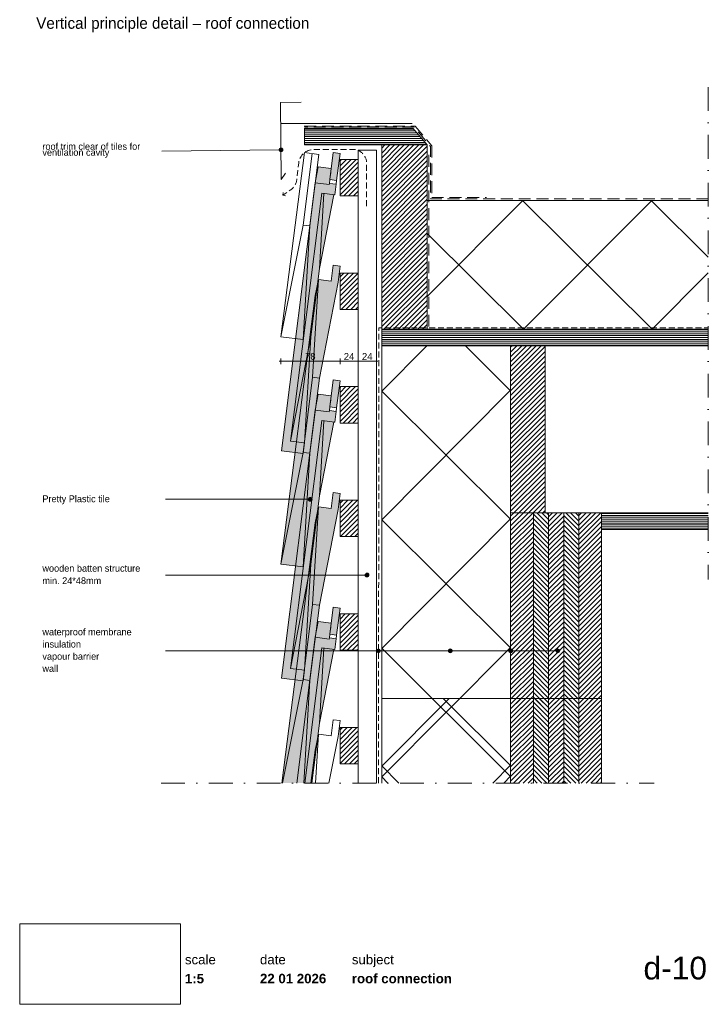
# Paper-space layout 'd-10 roof connection' of a CAD drawing. Header units: millimetres. Extents: x 14 to 195, y 11 to 271.
import ezdxf
from ezdxf.xclip import XClip

# ---------------------------------------------------------------- set-up
doc = ezdxf.new("R2010")
doc.units = ezdxf.units.MM
doc.header["$MEASUREMENT"] = 0
doc.header["$XCLIPFRAME"] = 0
for name, pattern in [('B0302', [12.51, 6.26, -3.125, 0, -3.125]), ('B0701', [2.3412, 1.56, -0.7812]), ('B0703', [4.687, 3.125, -1.562]), ('Wipeout_Contour', [1000, 0, -1000])]:
    doc.linetypes.add(name, pattern=pattern)
for name, color, linetype in [('#01', 7, 'Continuous'), ('00 tegels', 7, 'Continuous'), ('Dim - 1_50_100', 7, 'Continuous'), ('Info - 1_50_100', 7, 'Continuous'), ('Info - 1_5_10', 7, 'Continuous'), ('Info - Nederlands', 7, 'Continuous')]:
    doc.layers.add(name, color=color, linetype=linetype)
doc.styles.add('GENERATED_STYLE_1', font='HelveticaNeue.ttc')
doc.styles.add('GENERATED_STYLE_2', font='HelveticaNeue.ttc')
doc.styles.add('GENERATED_STYLE_3', font='Helvetica.ttc')
doc.styles.add('GENERATED_STYLE_4', font='txt')
picture_1 = doc.add_image_def('image1.png', size_in_pixel=(317, 159))
pattern_1 = [(45, (-1618.2844, -425.0599), (-0.6363961, 0.6363961), [])]
pattern_2 = [(315, (-1618.2844, -425.0599), (0.6363961, 0.6363961), [])]

# ---------------------------------------------------------------- blocks, each defined once
blk = doc.blocks.new('Drawing_1_1', base_point=(-200, 60))
at = {"color": 2, "linetype": 'Continuous', "lineweight": 0}
for s, insert, char_height, attachment_point, style in [('\\A1;{\\pql;\\fHelvetica Neue|b0|i0|c0|p0;\\W1.000000;date}', (77.08, 24.14), 2.5, 1, 'GENERATED_STYLE_1'), ('\\A1;{\\pql;\\fHelvetica Neue|b0|i0|c0|p0;\\W1.000000;subject}', (101.31, 24.14), 2.5, 1, 'GENERATED_STYLE_1'), ('\\A1;{\\pqr;\\fHelvetica Neue|b0|i0|c0|p0;\\W1.000000;d-10}', (195, 23.65), 6, 3, 'GENERATED_STYLE_1'), ('\\A1;{\\pql;\\fHelvetica Neue|b1|i0|c0|p0;\\W1.000000;1:5}', (57.28, 19.12), 2.5, 1, 'GENERATED_STYLE_2'), ('\\A1;{\\pql;\\fHelvetica Neue|b1|i0|c0|p0;\\W1.000000;22 01 2026}', (77.08, 19.14), 2.5, 1, 'GENERATED_STYLE_2'), ('\\A1;{\\pql;\\fHelvetica Neue|b1|i0|c0|p0;\\W1.000000;roof connection}', (101.31, 19.14), 2.5, 1, 'GENERATED_STYLE_2')]:
    blk.add_mtext(s, dxfattribs=dict(at, insert=insert, char_height=char_height, attachment_point=attachment_point, style=style))
at = {"color": 254, "linetype": 'Wipeout_Contour', "lineweight": 0, "ltscale": 174.062972}
blk.add_wipeout([(13.71, 11.09), (56.11, 11.09), (56.11, 32.35), (13.71, 32.35)], dxfattribs=at)
at = {"color": 2, "linetype": 'Continuous', "lineweight": 0, "insert": (57.28, 24.14), "char_height": 2.5, "attachment_point": 1, "style": 'GENERATED_STYLE_1'}
blk.add_mtext('\\A1;{\\pql;\\fHelvetica Neue|b0|i0|c0|p0;\\W1.000000;scale}', dxfattribs=at)
at = {"color": 9, "lineweight": 0}
image = blk.add_image(picture_1, insert=(13.71, 11.09), size_in_units=(42.4, 21.27), dxfattribs=at)
image.set_boundary_path([(-0.5, -0.5), (316.5, 158.5)])
blk = doc.blocks.new('Drawing_2_1', base_point=(-1618.28, -425.06))
at = {"layer": '#01', "linetype": 'Continuous', "lineweight": 0, "true_color": 0x000000}
for points in [[(82.12, 236.66), (82.16, 236.47), (82.27, 236.31), (82.43, 236.2), (82.62, 236.16), (82.81, 236.2), (82.98, 236.31), (83.08, 236.47), (83.12, 236.66), (83.08, 236.85), (82.98, 237.02), (82.81, 237.12), (82.62, 237.16), (82.43, 237.12), (82.27, 237.02), (82.16, 236.85)], [(89.82, 144.42), (89.86, 144.23), (89.97, 144.07), (90.13, 143.96), (90.32, 143.92), (90.51, 143.96), (90.67, 144.07), (90.78, 144.23), (90.82, 144.42), (90.78, 144.61), (90.67, 144.77), (90.51, 144.88), (90.32, 144.92), (90.13, 144.88), (89.97, 144.77), (89.86, 144.61)], [(104.82, 124.42), (104.86, 124.23), (104.97, 124.07), (105.13, 123.96), (105.32, 123.92), (105.52, 123.96), (105.68, 124.07), (105.79, 124.23), (105.82, 124.42), (105.79, 124.61), (105.68, 124.77), (105.52, 124.88), (105.32, 124.92), (105.13, 124.88), (104.97, 124.77), (104.86, 124.61)], [(107.86, 104.42), (107.9, 104.23), (108.01, 104.07), (108.17, 103.96), (108.36, 103.92), (108.55, 103.96), (108.71, 104.07), (108.82, 104.23), (108.86, 104.42), (108.82, 104.61), (108.71, 104.77), (108.55, 104.88), (108.36, 104.92), (108.17, 104.88), (108.01, 104.77), (107.9, 104.61)], [(126.8, 104.42), (126.83, 104.23), (126.94, 104.07), (127.11, 103.96), (127.3, 103.92), (127.49, 103.96), (127.65, 104.07), (127.76, 104.23), (127.8, 104.42), (127.76, 104.61), (127.65, 104.77), (127.49, 104.88), (127.3, 104.92), (127.11, 104.88), (126.94, 104.77), (126.83, 104.61)], [(142.69, 104.42), (142.73, 104.23), (142.83, 104.07), (143, 103.96), (143.19, 103.92), (143.38, 103.96), (143.54, 104.07), (143.65, 104.23), (143.69, 104.42), (143.65, 104.61), (143.54, 104.77), (143.38, 104.88), (143.19, 104.92), (143, 104.88), (142.83, 104.77), (142.73, 104.61)], [(155.13, 104.42), (155.17, 104.23), (155.27, 104.07), (155.44, 103.96), (155.63, 103.92), (155.82, 103.96), (155.98, 104.07), (156.09, 104.23), (156.13, 104.42), (156.09, 104.61), (155.98, 104.77), (155.82, 104.88), (155.63, 104.92), (155.44, 104.88), (155.27, 104.77), (155.17, 104.61)]]:
    blk.add_hatch(color=18, dxfattribs=at).paths.add_polyline_path(points)
at = {"layer": '00 tegels', "linetype": 'Continuous', "lineweight": 0, "true_color": 0xe4e7e8}
for points in [[(98.19, 235.71), (96.4, 235.94), (95.5, 228.81), (97.29, 228.58)], [(88.49, 156.5), (88.84, 159.31), (85.14, 159.78), (93.39, 225.2), (96.82, 224.76), (97.17, 227.59), (95.38, 227.82), (95.34, 227.52), (91.65, 227.98), (82.73, 157.23)], [(98.19, 175.71), (96.4, 175.94), (95.5, 168.81), (97.29, 168.58)], [(88.49, 96.5), (88.84, 99.31), (85.14, 99.78), (93.39, 165.2), (96.82, 164.76), (97.17, 167.59), (95.38, 167.82), (95.34, 167.52), (91.65, 167.98), (82.73, 97.23)], [(98.19, 115.71), (96.4, 115.94), (95.5, 108.81), (97.29, 108.58)], [(91.65, 107.98), (86.8, 69.51), (88.89, 69.51), (93.39, 105.2), (96.82, 104.76), (97.17, 107.59), (95.38, 107.82), (95.34, 107.52)]]:
    blk.add_hatch(color=254, dxfattribs=at).paths.add_polyline_path(points)
at = {"layer": '00 tegels', "linetype": 'Continuous', "lineweight": 0, "true_color": 0xffffff}
for points in [[(88.49, 126.56), (90.23, 156.57), (92.74, 176.42), (97.66, 201.72), (98.2, 205.97), (96.4, 206.19), (95.87, 201.98), (92.48, 202.41), (91.64, 198.19), (82.56, 127.3)], [(91.64, 138.19), (82.84, 69.51), (88.66, 69.51), (90.23, 96.57), (92.74, 116.42), (97.66, 141.72), (98.2, 145.97), (96.4, 146.19), (95.87, 141.98), (92.48, 142.41)]]:
    blk.add_hatch(color=7, dxfattribs=at).paths.add_polyline_path(points)
at = {"layer": 'Info - 1_50_100', "linetype": 'Continuous', "lineweight": 0, "true_color": 0x000000}
h = blk.add_hatch(dxfattribs=at)
h.set_pattern_fill('325_Houtachtig_plaatmate_E0', color=18, style=0, pattern_type=2)
h.set_pattern_definition([(0, (256.8494, 240.14854), (0, 0.5), [])])
h.paths.add_polyline_path([(121.19, 237.95), (117.43, 242.35), (88.79, 242.35), (88.79, 237.95)])
h = blk.add_hatch(dxfattribs=at)
h.set_pattern_fill('415_Isolatie_ruit_0001', color=18, style=0, pattern_type=2)
h.set_pattern_definition([(135.152, (112.627, 189.316), (16.8807, 16.9703), []), (225.152, (112.627, 189.316), (-17.0605, 16.9703), [])])
h.paths.add_polyline_path([(195.32, 223.32), (121.19, 223.32), (121.19, 189.32), (195.32, 189.32)])
h = blk.add_hatch(dxfattribs=at)
h.set_pattern_fill('325_Houtachtig_plaatmate_E0', color=18, style=0, pattern_type=2)
h.set_pattern_definition([(0, (275.50357, 187.1157), (0, 0.5), [])])
h.paths.add_polyline_path([(109.19, 184.92), (195.32, 184.92), (195.32, 189.32), (109.19, 189.32)])
h = blk.add_hatch(dxfattribs=at)
h.set_pattern_fill('415_Isolatie_ruit_0001', color=18, style=0, pattern_type=2)
h.set_pattern_definition([(45.152, (109.188, 172.938), (-16.9703, 16.8807), []), (135.152, (109.188, 172.938), (16.9703, 17.0605), [])])
h.paths.add_polyline_path([(109.19, 184.92), (109.19, 69.51), (143.19, 69.51), (143.19, 184.92)])
h = blk.add_hatch(dxfattribs=at)
h.set_pattern_fill('310_Naaldhout__01__0001', color=18, style=0, pattern_type=2)
h.set_pattern_definition(pattern_1)
h.paths.add_polyline_path([(143.19, 140.85), (143.19, 69.51), (149.19, 69.51), (149.19, 140.85)])
h = blk.add_hatch(dxfattribs=at)
h.set_pattern_fill('310_Naaldhout__02__0001', color=18, style=0, pattern_type=2)
h.set_pattern_definition(pattern_2)
h.paths.add_polyline_path([(149.19, 140.85), (149.19, 69.51), (153.19, 69.51), (153.19, 140.85)])
h = blk.add_hatch(dxfattribs=at)
h.set_pattern_fill('310_Naaldhout__01__0001', color=18, style=0, pattern_type=2)
h.set_pattern_definition(pattern_1)
h.paths.add_polyline_path([(153.19, 140.85), (153.19, 69.51), (157.19, 69.51), (157.19, 140.85)])
h = blk.add_hatch(dxfattribs=at)
h.set_pattern_fill('310_Naaldhout__02__0001', color=18, style=0, pattern_type=2)
h.set_pattern_definition(pattern_2)
h.paths.add_polyline_path([(157.19, 140.85), (157.19, 69.51), (161.19, 69.51), (161.19, 140.85)])
h = blk.add_hatch(dxfattribs=at)
h.set_pattern_fill('310_Naaldhout__01__0001', color=18, style=0, pattern_type=2)
h.set_pattern_definition(pattern_1)
h.paths.add_polyline_path([(161.19, 140.85), (161.19, 69.51), (167.19, 69.51), (167.19, 140.85)])
h = blk.add_hatch(dxfattribs=at)
h.set_pattern_fill('325_Houtachtig_plaatmate_E0', color=18, style=0, pattern_type=2)
h.set_pattern_definition([(0, (333.50357, 138.6529), (0, 0.5), [])])
h.paths.add_polyline_path([(167.19, 136.45), (195.32, 136.45), (195.32, 140.85), (167.19, 140.85)])
h = blk.add_hatch(dxfattribs=at)
h.set_pattern_fill('415_Isolatie_ruit_0001', color=18, style=0, pattern_type=2)
h.set_pattern_definition([(45.152, (109.188, -61.79), (-16.9703, 16.8807), []), (135.152, (109.188, -61.79), (16.9703, 17.0605), [])])
h.paths.add_polyline_path([(109.19, 91.84), (109.19, 69.51), (143.19, 69.51), (143.19, 91.84)])
h = blk.add_hatch(dxfattribs=at)
h.set_pattern_fill('310_Naaldhout__01__0001', color=18, style=0, pattern_type=2)
h.set_pattern_definition(pattern_1)
h.paths.add_polyline_path([(143.19, 91.84), (143.19, 69.51), (149.19, 69.51), (149.19, 91.84)])
h = blk.add_hatch(dxfattribs=at)
h.set_pattern_fill('310_Naaldhout__02__0001', color=18, style=0, pattern_type=2)
h.set_pattern_definition(pattern_2)
h.paths.add_polyline_path([(149.19, 91.84), (149.19, 69.51), (153.19, 69.51), (153.19, 91.84)])
h = blk.add_hatch(dxfattribs=at)
h.set_pattern_fill('310_Naaldhout__01__0001', color=18, style=0, pattern_type=2)
h.set_pattern_definition(pattern_1)
h.paths.add_polyline_path([(153.19, 91.84), (153.19, 69.51), (157.19, 69.51), (157.19, 91.84)])
h = blk.add_hatch(dxfattribs=at)
h.set_pattern_fill('310_Naaldhout__02__0001', color=18, style=0, pattern_type=2)
h.set_pattern_definition(pattern_2)
h.paths.add_polyline_path([(157.19, 91.84), (157.19, 69.51), (161.19, 69.51), (161.19, 91.84)])
h = blk.add_hatch(dxfattribs=at)
h.set_pattern_fill('310_Naaldhout__01__0001', color=18, style=0, pattern_type=2)
h.set_pattern_definition(pattern_1)
h.paths.add_polyline_path([(161.19, 91.84), (161.19, 69.51), (167.19, 69.51), (167.19, 91.84)])
at = {"layer": 'Info - 1_5_10', "linetype": 'Continuous', "lineweight": 0, "true_color": 0x99a3a6}
h = blk.add_hatch(dxfattribs=at)
h.set_pattern_fill('310_Naaldhout__01__0001', color=253, style=0, pattern_type=2)
h.set_pattern_definition(pattern_1)
h.paths.add_polyline_path([(109.19, 237.95), (109.19, 189.32), (121.19, 189.32), (121.19, 237.95)])
h = blk.add_hatch(dxfattribs=at)
h.set_pattern_fill('310_Naaldhout__01__0001', color=253, style=0, pattern_type=2)
h.set_pattern_definition(pattern_1)
h.paths.add_polyline_path([(98.19, 234.15), (98.19, 224.55), (102.99, 224.55), (102.99, 234.15)])
at = {"layer": 'Info - 1_5_10', "linetype": 'Continuous', "lineweight": 0, "true_color": 0xe9ebeb}
for points in [[(92.46, 232.15), (91.65, 227.98), (95.34, 227.52), (95.87, 231.72)], [(93.14, 225.23), (85.14, 159.78), (88.84, 159.31), (90.49, 187.32), (92.76, 205.32), (96.55, 224.8)], [(92.46, 172.15), (91.65, 167.98), (95.34, 167.52), (95.87, 171.72)], [(93.14, 165.23), (85.14, 99.78), (88.84, 99.31), (90.49, 127.32), (92.76, 145.32), (96.55, 164.8)], [(92.46, 112.15), (91.65, 107.98), (95.34, 107.52), (95.87, 111.72)], [(93.14, 105.23), (88.77, 69.51), (90.77, 69.51), (92.76, 85.32), (96.55, 104.8)]]:
    blk.add_hatch(color=254, dxfattribs=at).paths.add_polyline_path(points)
at = {"layer": 'Info - 1_5_10', "linetype": 'Continuous', "lineweight": 0, "true_color": 0x99a3a6}
h = blk.add_hatch(dxfattribs=at)
h.set_pattern_fill('310_Naaldhout__01__0001', color=253, style=0, pattern_type=2)
h.set_pattern_definition(pattern_1)
h.paths.add_polyline_path([(98.19, 204.15), (98.19, 194.55), (102.99, 194.55), (102.99, 204.15)])
h = blk.add_hatch(dxfattribs=at)
h.set_pattern_fill('310_Naaldhout__01__0001', color=253, style=0, pattern_type=2)
h.set_pattern_definition(pattern_1)
h.paths.add_polyline_path([(143.19, 184.92), (143.19, 140.85), (152.3, 140.85), (152.3, 184.92)])
h = blk.add_hatch(dxfattribs=at)
h.set_pattern_fill('310_Naaldhout__01__0001', color=253, style=0, pattern_type=2)
h.set_pattern_definition(pattern_1)
h.paths.add_polyline_path([(98.19, 174.15), (98.19, 164.55), (102.99, 164.55), (102.99, 174.15)])
h = blk.add_hatch(dxfattribs=at)
h.set_pattern_fill('310_Naaldhout__01__0001', color=253, style=0, pattern_type=2)
h.set_pattern_definition(pattern_1)
h.paths.add_polyline_path([(98.19, 144.15), (98.19, 134.55), (102.99, 134.55), (102.99, 144.15)])
h = blk.add_hatch(dxfattribs=at)
h.set_pattern_fill('310_Naaldhout__01__0001', color=253, style=0, pattern_type=2)
h.set_pattern_definition(pattern_1)
h.paths.add_polyline_path([(98.19, 114.15), (98.19, 104.55), (102.99, 104.55), (102.99, 114.15)])
h = blk.add_hatch(dxfattribs=at)
h.set_pattern_fill('310_Naaldhout__01__0001', color=253, style=0, pattern_type=2)
h.set_pattern_definition(pattern_1)
h.paths.add_polyline_path([(98.19, 84.15), (98.19, 74.55), (102.99, 74.55), (102.99, 84.15)])
at = {"layer": '#01', "color": 9, "linetype": 'Continuous', "lineweight": 0}
for p, q in [((82.12, 236.66), (51.17, 236.33)), ((95.5, 228.81), (95.38, 227.82)), ((97.29, 228.58), (97.17, 227.59)), ((95.5, 168.81), (95.38, 167.82)), ((97.29, 168.58), (97.17, 167.59)), ((89.82, 144.42), (52.15, 144.42)), ((104.82, 124.42), (52.15, 124.42)), ((95.5, 108.81), (95.38, 107.82)), ((97.29, 108.58), (97.17, 107.59)), ((142.69, 104.42), (52.15, 104.42)), ((107.86, 104.42), (52.15, 104.42)), ((155.13, 104.42), (64.59, 104.42)), ((126.8, 104.42), (68.97, 104.42))]:
    blk.add_line(p, q, dxfattribs=at)
at = {"layer": '#01', "color": 4, "linetype": 'Continuous', "lineweight": 0, "flags": 128}
blk.add_lwpolyline([(143.19, 69.51), (143.19, 91.84), (167.19, 91.84), (167.19, 69.51)], dxfattribs=at)
at = {"layer": '#01', "color": 1, "linetype": 'Continuous', "lineweight": 0}
for centre in [(82.62, 236.66), (90.32, 144.42), (105.32, 124.42), (108.36, 104.42), (127.3, 104.42), (143.19, 104.42), (155.63, 104.42)]:
    blk.add_circle(centre, 0.5, dxfattribs=at)
at = {"layer": '00 tegels', "color": 9, "linetype": 'Continuous', "lineweight": 0}
blk.add_line((82.57, 243.63), (117.21, 243.63), dxfattribs=at)
at = {"layer": '00 tegels', "color": 253, "linetype": 'Continuous', "lineweight": 0, "true_color": 0x99a3a6}
for p, q in [((82.56, 187.3), (88.79, 235.95)), ((88.44, 216.8), (90.82, 235.7)), ((90.82, 235.7), (88.44, 216.8)), ((88.79, 235.95), (92.62, 235.47)), ((92.62, 235.47), (90.23, 216.57)), ((82.56, 187.3), (88.44, 216.8)), ((88.44, 216.8), (82.56, 187.3)), ((90.23, 216.57), (88.44, 216.8)), ((88.44, 216.8), (90.23, 216.57)), ((90.23, 216.57), (88.49, 186.56)), ((95.87, 201.98), (96.4, 206.19)), ((96.4, 206.19), (98.2, 205.97)), ((98.2, 205.97), (97.66, 201.72)), ((90.94, 176.64), (92.48, 202.41)), ((92.48, 202.41), (90.94, 176.64)), ((91.64, 198.19), (92.48, 202.41)), ((92.48, 202.41), (95.87, 201.98)), ((97.66, 201.72), (92.74, 176.42)), ((82.56, 127.3), (91.64, 198.19)), ((88.49, 186.56), (82.56, 187.3)), ((88.44, 156.8), (90.94, 176.64)), ((90.94, 176.64), (88.44, 156.8)), ((92.74, 176.42), (90.23, 156.57)), ((92.74, 176.42), (90.94, 176.64)), ((90.94, 176.64), (92.74, 176.42)), ((82.56, 127.3), (88.44, 156.8)), ((88.44, 156.8), (82.56, 127.3)), ((90.23, 156.57), (88.44, 156.8)), ((88.44, 156.8), (90.23, 156.57)), ((90.23, 156.57), (88.49, 126.56)), ((95.87, 141.98), (96.4, 146.19)), ((96.4, 146.19), (98.2, 145.97)), ((98.2, 145.97), (97.66, 141.72)), ((90.94, 116.64), (92.48, 142.41)), ((92.48, 142.41), (90.94, 116.64)), ((91.64, 138.19), (92.48, 142.41)), ((92.48, 142.41), (95.87, 141.98)), ((97.66, 141.72), (92.74, 116.42)), ((82.84, 69.51), (91.64, 138.19)), ((88.49, 126.56), (82.56, 127.3)), ((88.44, 96.8), (90.94, 116.64)), ((90.94, 116.64), (88.44, 96.8)), ((92.74, 116.42), (90.23, 96.57)), ((92.74, 116.42), (90.94, 116.64)), ((90.94, 116.64), (92.74, 116.42)), ((83, 69.51), (88.44, 96.8)), ((88.44, 96.8), (83, 69.51)), ((90.23, 96.57), (88.44, 96.8)), ((88.44, 96.8), (90.23, 96.57)), ((90.23, 96.57), (88.66, 69.51)), ((95.87, 82), (96.4, 86.21)), ((96.4, 86.21), (98.2, 85.99)), ((98.2, 85.99), (97.66, 81.75)), ((91.64, 78.21), (92.48, 82.43)), ((91.71, 69.51), (92.48, 82.43)), ((92.48, 82.43), (91.71, 69.51)), ((92.48, 82.43), (95.87, 82)), ((97.66, 81.75), (95.28, 69.51)), ((90.53, 69.51), (91.64, 78.21))]:
    blk.add_line(p, q, dxfattribs=at)
at = {"layer": '00 tegels', "color": 9, "linetype": 'Continuous', "lineweight": 0, "flags": 128}
for points in [[(83.84, 230.52), (82.71, 228.81), (82.49, 249.15), (87.98, 249.24)], [(95.87, 231.72), (92.46, 232.15), (91.65, 227.98)], [(95.73, 230.59), (95.6, 229.6)], [(96.55, 224.8), (92.76, 205.32), (93.93, 225.13)], [(90.49, 187.32), (92.76, 205.32)], [(95.87, 171.72), (92.46, 172.15), (91.65, 167.98)], [(95.73, 170.59), (95.6, 169.6)], [(96.55, 164.8), (92.76, 145.32), (93.93, 165.13)], [(90.49, 127.32), (92.76, 145.32)], [(95.87, 111.72), (92.46, 112.15), (91.65, 107.98)], [(95.73, 110.59), (95.6, 109.6)], [(96.55, 104.8), (92.76, 85.32), (93.93, 105.13)], [(90.77, 69.51), (92.76, 85.32)]]:
    blk.add_lwpolyline(points, dxfattribs=at)
at = {"layer": '00 tegels', "color": 2, "linetype": 'Continuous', "lineweight": 0, "flags": 128}
for points in [[(98.19, 235.71), (96.4, 235.94), (95.5, 228.81), (97.29, 228.58)], [(88.49, 156.5), (88.84, 159.31), (85.14, 159.78), (93.39, 225.2), (96.82, 224.76), (97.17, 227.59), (95.38, 227.82), (95.34, 227.52), (91.65, 227.98), (82.73, 157.23)], [(98.19, 175.71), (96.4, 175.94), (95.5, 168.81), (97.29, 168.58)], [(88.49, 96.5), (88.84, 99.31), (85.14, 99.78), (93.39, 165.2), (96.82, 164.76), (97.17, 167.59), (95.38, 167.82), (95.34, 167.52), (91.65, 167.98), (82.73, 97.23)], [(98.19, 115.71), (96.4, 115.94), (95.5, 108.81), (97.29, 108.58)]]:
    blk.add_lwpolyline(points, close=True, dxfattribs=at)
at = {"layer": '00 tegels', "color": 9, "linetype": 'Continuous', "lineweight": 0, "flags": 128}
for points in [[(88.84, 159.31), (90.49, 187.32), (85.14, 159.78)], [(88.84, 99.31), (90.49, 127.32), (85.14, 99.78)]]:
    blk.add_lwpolyline(points, close=True, dxfattribs=at)
at = {"layer": '00 tegels', "color": 2, "linetype": 'Continuous', "lineweight": 0, "flags": 128}
blk.add_lwpolyline([(88.89, 69.51), (93.39, 105.2), (96.82, 104.76), (97.17, 107.59), (95.38, 107.82), (95.34, 107.52), (91.65, 107.98), (86.8, 69.51)], dxfattribs=at)
at = {"layer": 'Dim - 1_50_100', "color": 1, "linetype": 'Continuous', "lineweight": 0}
for p, q in [((82.16, 180.85), (82.56, 180.85)), ((82.56, 180.1), (82.56, 181.6)), ((82.56, 180.85), (98.19, 180.85)), ((98.19, 180.1), (98.19, 181.6)), ((98.19, 180.85), (102.99, 180.85)), ((102.99, 180.1), (102.99, 181.6)), ((102.99, 180.85), (107.79, 180.85)), ((107.79, 180.1), (107.79, 181.6)), ((107.79, 180.85), (108.19, 180.85))]:
    blk.add_line(p, q, dxfattribs=at)
at = {"layer": 'Info - 1_50_100', "color": 2, "linetype": 'B0703', "lineweight": 0}
for p, q in [((88.76, 242.95), (117.97, 242.95)), ((117.97, 242.95), (122.38, 237.77)), ((122.38, 237.77), (122.38, 224.09)), ((122.38, 224.09), (136.86, 224.09))]:
    blk.add_line(p, q, dxfattribs=at)
at = {"layer": 'Info - 1_50_100', "color": 9, "linetype": 'Continuous', "lineweight": 0}
for q in [(83.22, 225.4), (83.78, 224.56)]:
    blk.add_line((83.08, 224.71), q, dxfattribs=at)
at = {"layer": 'Info - 1_50_100', "color": 3, "linetype": 'Continuous', "lineweight": 0}
for p, q in [((195.32, 184.92), (152.3, 184.92)), ((152.3, 184.92), (152.3, 140.85)), ((195.32, 140.85), (167.19, 140.85)), ((143.19, 69.51), (143.19, 86.28))]:
    blk.add_line(p, q, dxfattribs=at)
at = {"layer": 'Info - 1_50_100', "color": 4, "linetype": 'Continuous', "lineweight": 0}
for p, q in [((143.19, 69.51), (143.19, 140.85)), ((167.19, 140.85), (143.19, 140.85)), ((167.19, 69.51), (167.19, 140.85))]:
    blk.add_line(p, q, dxfattribs=at)
at = {"layer": 'Info - 1_50_100', "color": 2, "linetype": 'B0703', "lineweight": 0, "flags": 128}
for points in [[(195.32, 223.72), (122.03, 223.72), (122.03, 237.57), (117.62, 242.75), (88.79, 242.75)], [(121.59, 190.01), (121.59, 236.63)]]:
    blk.add_lwpolyline(points, dxfattribs=at)
at = {"layer": 'Info - 1_50_100', "color": 9, "linetype": 'Continuous', "lineweight": 0, "flags": 128}
blk.add_lwpolyline([(121.19, 237.95), (117.43, 242.35), (88.79, 242.35), (88.79, 237.95)], close=True, dxfattribs=at)
at = {"layer": 'Info - 1_50_100', "color": 9, "linetype": 'B0701', "lineweight": 0, "flags": 128}
blk.add_lwpolyline([(105.19, 221.8), (105.19, 232.78, 0.414214), (101.91, 236.78), (91.27, 236.78, 0.381601), (87.3, 233.23), (86.8, 228.88, -0.222166), (85.03, 225.99), (83.08, 224.71)], format="xyb", dxfattribs=at)
at = {"layer": 'Info - 1_50_100', "color": 9, "linetype": 'Continuous', "lineweight": 0, "flags": 128}
for points in [[(102.99, 69.51), (102.99, 236.56), (107.79, 236.56), (107.79, 69.51)], [(195.32, 189.32), (109.19, 189.32), (109.19, 184.92), (195.32, 184.92)], [(143.19, 69.51), (143.19, 140.85), (149.19, 140.85), (149.19, 69.51)], [(149.19, 69.51), (149.19, 140.85), (153.19, 140.85), (153.19, 69.51)], [(153.19, 69.51), (153.19, 140.85), (157.19, 140.85), (157.19, 69.51)], [(157.19, 69.51), (157.19, 140.85), (161.19, 140.85), (161.19, 69.51)], [(161.19, 69.51), (161.19, 140.85), (167.19, 140.85), (167.19, 69.51)], [(195.32, 140.85), (167.19, 140.85), (167.19, 136.45), (195.32, 136.45)], [(143.19, 69.51), (143.19, 91.84), (149.19, 91.84), (149.19, 69.51)], [(149.19, 69.51), (149.19, 91.84), (153.19, 91.84), (153.19, 69.51)], [(153.19, 69.51), (153.19, 91.84), (157.19, 91.84), (157.19, 69.51)], [(157.19, 69.51), (157.19, 91.84), (161.19, 91.84), (161.19, 69.51)], [(161.19, 69.51), (161.19, 91.84), (167.19, 91.84), (167.19, 69.51)]]:
    blk.add_lwpolyline(points, dxfattribs=at)
at = {"layer": 'Info - 1_50_100', "color": 1, "linetype": 'Continuous', "lineweight": 0, "flags": 128}
for points in [[(195.32, 189.32), (121.19, 189.32), (121.19, 223.32), (195.32, 223.32)], [(109.19, 69.51), (109.19, 184.92), (143.19, 184.92), (143.19, 69.51)], [(109.19, 69.51), (109.19, 91.84), (143.19, 91.84), (143.19, 69.51)]]:
    blk.add_lwpolyline(points, dxfattribs=at)
at = {"layer": 'Info - 1_50_100', "color": 2, "linetype": 'B0701', "lineweight": 0, "flags": 128}
blk.add_lwpolyline([(108.36, 69.51), (108.36, 96.48), (108.45, 189.71), (195.32, 189.67)], dxfattribs=at)
at = {"layer": 'Info - 1_5_10', "color": 2, "linetype": 'Continuous', "lineweight": 0, "flags": 128}
for points in [[(109.19, 237.95), (121.19, 237.95), (121.19, 189.32), (109.19, 189.32)], [(143.19, 184.92), (152.3, 184.92), (152.3, 140.85), (143.19, 140.85)]]:
    blk.add_lwpolyline(points, close=True, dxfattribs=at)
at = {"layer": 'Info - 1_5_10', "color": 1, "linetype": 'Continuous', "lineweight": 0, "flags": 128}
for points in [[(98.19, 234.15), (102.99, 234.15), (102.99, 224.55), (98.19, 224.55)], [(98.19, 204.15), (102.99, 204.15), (102.99, 194.55), (98.19, 194.55)], [(98.19, 174.15), (102.99, 174.15), (102.99, 164.55), (98.19, 164.55)], [(98.19, 144.15), (102.99, 144.15), (102.99, 134.55), (98.19, 134.55)], [(98.19, 114.15), (102.99, 114.15), (102.99, 104.55), (98.19, 104.55)], [(98.19, 84.15), (102.99, 84.15), (102.99, 74.55), (98.19, 74.55)]]:
    blk.add_lwpolyline(points, close=True, dxfattribs=at)
at = {"layer": 'Dim - 1_50_100', "color": 2, "linetype": 'Continuous', "lineweight": 0, "char_height": 1.8, "width": 2.8266, "attachment_point": 7, "style": 'GENERATED_STYLE_3'}
for s, insert in [('\\A1;{\\pql;\\fHelvetica|b0|i0|c0|p0;\\W1.000000;78}', (88.96, 181.21)), ('\\A1;{\\pql;\\fHelvetica|b0|i0|c0|p0;\\W1.000000;24}', (99.17, 181.21)), ('\\A1;{\\pql;\\fHelvetica|b0|i0|c0|p0;\\W1.000000;24}', (103.97, 181.21))]:
    blk.add_mtext(s, dxfattribs=dict(at, insert=insert))
at = {"layer": 'Info - Nederlands', "color": 2, "linetype": 'Continuous', "lineweight": 0, "char_height": 1.8, "width": 30.8877, "attachment_point": 4, "style": 'GENERATED_STYLE_4'}
for s, insert, line_spacing_factor in [('\\A1;{\\pql;\\fWork Sans|b0|i0|c0|p0;\\W1.000000;roof trim clear of tiles for ventilation cavity}', (19.69, 236.52), 0.526293), ('\\A1;{\\pql;\\fWork Sans|b0|i0|c0|p0;\\W1.000000;wooden batten structure\\P\\pql;\\fWork Sans|b0|i0|c0|p0;\\W1.000000;min. 24*48mm}', (19.69, 124.55), 1.089132)]:
    blk.add_mtext(s, dxfattribs=dict(at, insert=insert, line_spacing_factor=line_spacing_factor))
at = {"layer": 'Info - Nederlands', "color": 2, "linetype": 'Continuous', "lineweight": 0, "insert": (19.69, 144.27), "char_height": 1.8, "attachment_point": 4, "style": 'GENERATED_STYLE_4'}
blk.add_mtext('\\A1;{\\pql;\\fWork Sans|b0|i0|c0|p0;\\W1.000000;Pretty Plastic tile }', dxfattribs=at)
at = {"layer": 'Info - Nederlands', "color": 2, "linetype": 'Continuous', "lineweight": 0, "insert": (19.69, 104.55), "char_height": 1.8, "attachment_point": 4, "line_spacing_factor": 1.07353, "style": 'GENERATED_STYLE_4'}
blk.add_mtext('\\A1;{\\pql;\\fWork Sans|b0|i0|c0|p0;\\W1.000000;waterproof membrane\\P\\pql;\\fWork Sans|b0|i0|c0|p0;\\W1.000000;insulation\\P\\pql;\\fWork Sans|b0|i0|c0|p0;\\W1.000000;vapour barrier\\P\\pql;\\fWork Sans|b0|i0|c0|p0;\\W1.000000;wall}', dxfattribs=at)

psp = doc.layouts.new('d-10 roof connection')

# ---------------------------------------------------------------- linework, layer by layer
at = {"layer": '#01', "color": 3, "linetype": 'B0302', "lineweight": 0}
for p, q in [((195.32, 253.2), (195.32, 123.2)), ((51.01, 69.51), (181.01, 69.51))]:
    psp.add_line(p, q, dxfattribs=at)

# ---------------------------------------------------------------- block references
at = {"color": 4, "linetype": 'Continuous', "lineweight": 0}
ref = psp.add_blockref('Drawing_2_1', (-1618.28, -425.06), dxfattribs=at)
XClip(ref).set_block_clipping_path([(14.109535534, 69.5106303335), (195.3235319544, 253.2033789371)])
ref = psp.add_blockref('Drawing_1_1', (-200, 60), dxfattribs=at)
XClip(ref).set_block_clipping_path([(-287.3178906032, -75.7273941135), (502.7286062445, 56.3449743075)])

# ---------------------------------------------------------------- texts
at = {"layer": 'Info - 1_5_10', "color": 2, "linetype": 'Continuous', "lineweight": 0, "insert": (18.06, 267.72), "char_height": 3, "attachment_point": 7, "style": 'GENERATED_STYLE_4'}
psp.add_mtext('\\A1;{\\pql;\\fWork Sans|b0|i0|c0|p0;\\W1.000000;Vertical principle detail – roof connection}', dxfattribs=at)

doc.saveas('drawing.dxf')
